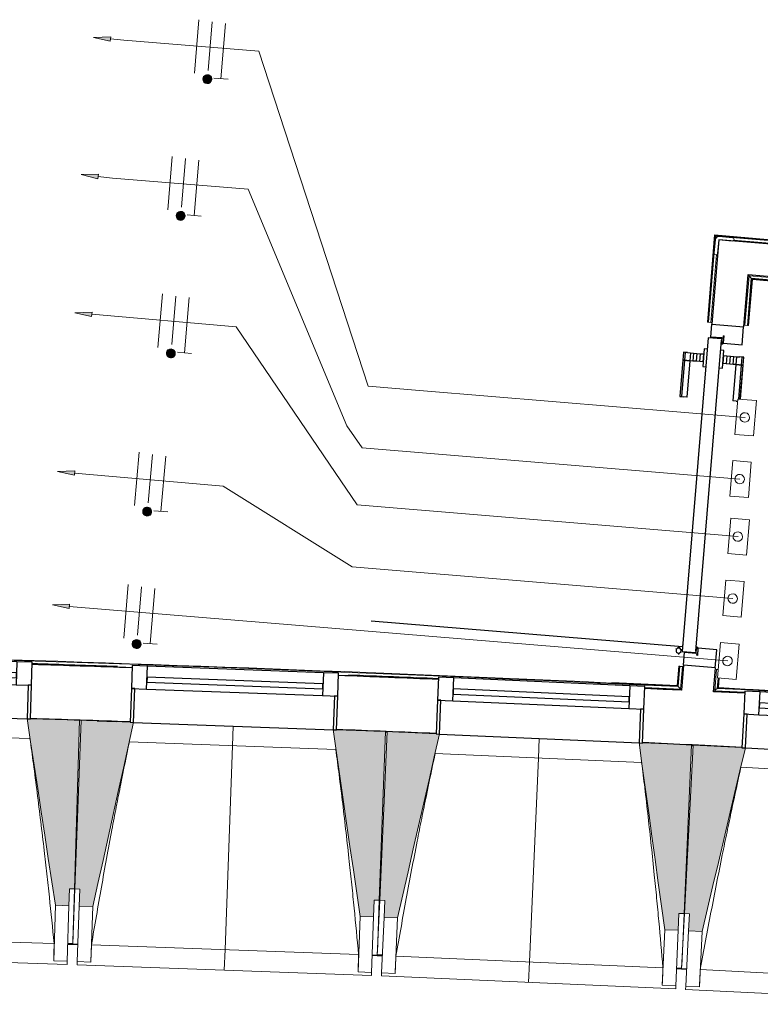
# Model space of a CAD drawing. Header units: millimetres. Extents: x -2845 to 74565, y -36590 to 13748.
# Tile 7 of 49: x 36123 to 38311, y -21436 to -18527. Entities that reach past the tile are written whole.
import ezdxf

# ---------------------------------------------------------------- set-up
doc = ezdxf.new("R2010")
doc.units = ezdxf.units.MM
for name, color, linetype, lineweight in [('A-DETL-GENF', 7, 'Continuous', 18), ('A-DOOR', 7, 'Continuous', 25), ('A-FLOR', 7, 'Continuous', 25), ('A-FLOR-HRAL', 7, 'Continuous', 18), ('A-GENM', 7, 'Continuous', 18), ('A-GLAZ', 7, 'Continuous', 25), ('A-WALL', 7, 'Continuous', 25), ('CABLES', 7, 'Continuous', 18), ('I-WALL', 7, 'Continuous', 25), ('INSTAL ELECTRIQUE', 7, 'Continuous', 18), ('Q-SPCQ', 7, 'Continuous', 18), ('S-BEAM', 7, 'Continuous', 18)]:
    doc.layers.add(name, color=color, linetype=linetype, lineweight=lineweight)

# ---------------------------------------------------------------- blocks, each defined once
blk = doc.blocks.new('20_MUR PREFA_01 - MODULE_01 B-3165811-2021_015_1111_DCE_1_50_N0 FINI_CFO_DIS')
at = {"layer": 'A-GENM'}
for p, q in [((0, 722.1), (0, 661.4)), ((0, 661.4), (0, 58.5)), ((0, 0.7), (0, 58.5))]:
    blk.add_line(p, q, dxfattribs=at)
blk = doc.blocks.new('B02_DC_STR_rvt-1-2021_015_1111_DCE_1_50_N0 FINI_CFO_DIS')
at = {"layer": 'S-BEAM', "lineweight": 5, "true_color": 0x787878}
for points in [[(-16900.9, -21145.1), (-16899.4, -21095.2), (-16884.4, -21095.6), (-16869.4, -20597), (-17014.2, -20592.7), (-17014.3, -20593.4), (-17024.2, -20593.4), (-16940.8, -21143.9), (-16910, -21144.9)], [(-16830.2, -21147.7), (-16710.1, -20603.6), (-16720.1, -20603.2), (-16720.1, -20602.6), (-16864.9, -20597.2), (-16883.3, -21095.7), (-16868.3, -21096.2), (-16870.1, -21146.2), (-16868.3, -21146.2)], [(-16000.7, -21178.3), (-15998.9, -21128.3), (-15983.9, -21128.9), (-15965.5, -20630.4), (-16110.3, -20625.1), (-16110.4, -20625.8), (-16120.2, -20625.8), (-16040.7, -21176.8), (-16013.9, -21177.8)], [(-15930.1, -21181.3), (-15806.3, -20638.1), (-15816.2, -20637.7), (-15816.2, -20637), (-15961, -20630.6), (-15982.8, -21128.9), (-15967.8, -21129.6), (-15970, -21179.6), (-15967.8, -21179.6)], [(-15100.9, -21217.7), (-15098.7, -21167.7), (-15083.7, -21168.4), (-15061.8, -20670.1), (-15206.6, -20663.7), (-15207.2, -20664.4), (-15216.5, -20664.4), (-15140.8, -21215.9), (-15117.8, -21217)], [(-15030.2, -21221.2), (-14902.7, -20678.9), (-14912.6, -20678.4), (-14912.6, -20677.7), (-15057.3, -20670.3), (-15082.6, -21168.5), (-15067.6, -21169.2), (-15070.2, -21219.2), (-15067.6, -21219.3)]]:
    blk.add_hatch(color=8, dxfattribs=at).paths.add_polyline_path(points)
at = {"layer": 'A-FLOR'}
for p, q in [((-16889.3, -21257.6), (-16904.2, -21257.2)), ((-16874.3, -21259.4), (-16904.2, -21258.4)), ((-16904.2, -21258.4), (-16874.3, -21259.4)), ((-15975, -21292.7), (-16004.9, -21291.5)), ((-16004.9, -21291.5), (-15975, -21292.7)), ((-15974.9, -21291.5), (-15989.9, -21290.9)), ((-15090.8, -21330.3), (-15105.8, -21329.7)), ((-15075.9, -21332.2), (-15105.8, -21330.8)), ((-15105.8, -21330.8), (-15075.9, -21332.2))]:
    blk.add_line(p, q, dxfattribs=at)
at = {"layer": 'S-BEAM'}
for p, q in [((-16869.4, -20597), (-17014.3, -20592.7)), ((-16884.4, -21095.6), (-16869.4, -20597)), ((-16864.9, -20597.2), (-16883.3, -21095.7)), ((-16720.1, -20602.6), (-16864.9, -20597.2)), ((-17015.8, -20651.2), (-17626.1, -20632.8)), ((-15965.5, -20630.4), (-16110.4, -20625.1)), ((-15983.9, -21128.9), (-15965.5, -20630.4)), ((-15961, -20630.6), (-15982.8, -21128.9)), ((-15816.2, -20637), (-15961, -20630.6)), ((-16112.3, -20683.5), (-16722.4, -20661)), ((-15061.8, -20670.1), (-15206.7, -20663.7)), ((-15083.7, -21168.4), (-15061.8, -20670.1)), ((-15057.3, -20670.3), (-15082.6, -21168.5)), ((-14912.6, -20677.7), (-15057.3, -20670.3)), ((-15209, -20722.2), (-15818.9, -20695.4)), ((-14306, -20767.1), (-14915.7, -20736.1)), ((-16900.9, -21145.1), (-16899.4, -21095.2)), ((-16899.4, -21095.2), (-16884.4, -21095.6)), ((-16889.3, -21257.6), (-16883.3, -21095.7)), ((-16884.4, -21095.6), (-16889, -21250.2)), ((-16883.3, -21095.7), (-16868.3, -21096.2)), ((-16868.3, -21096.2), (-16870.1, -21146.2)), ((-16940.8, -21143.9), (-16945.8, -21308.1)), ((-16940.8, -21143.9), (-16900.9, -21145.1)), ((-16900.9, -21145.1), (-16905.8, -21309.3)), ((-16876.2, -21310.3), (-16870.1, -21146.2)), ((-16870.1, -21146.2), (-16830.2, -21147.7)), ((-16836.2, -21311.7), (-16830.2, -21147.7)), ((-16000.7, -21178.3), (-15998.9, -21128.3)), ((-15998.9, -21128.3), (-15983.9, -21128.9)), ((-15989.9, -21290.9), (-15982.8, -21128.9)), ((-15983.9, -21128.9), (-15989.6, -21283.7)), ((-15982.8, -21128.9), (-15967.8, -21129.6)), ((-15967.8, -21129.6), (-15970, -21179.6)), ((-16040.7, -21176.8), (-16046.8, -21340.9)), ((-16040.7, -21176.8), (-16000.7, -21178.3)), ((-15100.9, -21217.7), (-15098.7, -21167.7)), ((-15098.7, -21167.7), (-15083.7, -21168.4)), ((-15090.8, -21330.4), (-15082.6, -21168.5)), ((-15083.7, -21168.4), (-15090.5, -21323.3)), ((-15082.6, -21168.5), (-15067.6, -21169.2)), ((-15067.6, -21169.2), (-15070.2, -21219.2)), ((-16000.7, -21178.3), (-16006.8, -21342.4)), ((-15977.2, -21343.6), (-15970, -21179.6)), ((-15970, -21179.6), (-15930.1, -21181.3)), ((-15937.3, -21345.4), (-15930.1, -21181.3)), ((-17733.6, -21232.8), (-16944.4, -21256.5)), ((-15140.8, -21215.9), (-15148, -21380)), ((-15140.8, -21215.9), (-15100.9, -21217.7)), ((-15100.9, -21217.7), (-15108.1, -21381.7)), ((-15078.5, -21383.2), (-15070.2, -21219.2)), ((-15070.2, -21219.2), (-15030.2, -21221.2)), ((-15038.6, -21385.2), (-15030.2, -21221.2)), ((-16904.3, -21259.3), (-16889.3, -21259.7)), ((-16889.3, -21259.8), (-16889.3, -21258.9)), ((-16889.3, -21259.8), (-16874.4, -21260.3)), ((-16834.1, -21260.2), (-16045.1, -21289.4)), ((-17775.7, -21292.2), (-16906, -21318.3)), ((-16005, -21292.4), (-15990, -21293)), ((-15990, -21293), (-15990, -21292.1)), ((-15990, -21293), (-15975, -21293.6)), ((-16945.8, -21308.1), (-16945.8, -21307.8)), ((-16905.8, -21309.3), (-16945.8, -21308.1)), ((-16905.8, -21309.3), (-16906, -21318.3)), ((-16876.5, -21319.3), (-16876.2, -21310.3)), ((-16876.5, -21319.3), (-16007.1, -21351.4)), ((-16836.2, -21311.7), (-16876.2, -21310.3)), ((-16836.2, -21311.5), (-16836.2, -21311.7)), ((-15934.8, -21293.8), (-15146, -21328.5)), ((-16046.8, -21340.9), (-16046.8, -21340.7)), ((-16006.8, -21342.4), (-16046.8, -21340.9)), ((-16006.8, -21342.4), (-16007.1, -21351.4)), ((-15977.6, -21352.6), (-15977.2, -21343.6)), ((-15937.3, -21345.4), (-15977.2, -21343.6)), ((-15937.2, -21345.1), (-15937.3, -21345.4)), ((-15105.9, -21331.8), (-15091, -21332.4)), ((-15091, -21332.5), (-15090.9, -21331.5)), ((-15091, -21332.5), (-15076, -21333.2)), ((-15035.7, -21333.7), (-14247.2, -21373.8)), ((-15977.6, -21352.6), (-15108.5, -21390.8)), ((-15148, -21380), (-15148.1, -21379.7)), ((-15108.1, -21381.7), (-15148, -21380)), ((-15108.1, -21381.7), (-15108.5, -21390.8)), ((-15079, -21392.2), (-15078.5, -21383.2)), ((-15079, -21392.2), (-14210.1, -21436.4)), ((-15038.6, -21385.2), (-15078.5, -21383.2)), ((-15038.5, -21384.9), (-15038.6, -21385.2))]:
    blk.add_line(p, q, dxfattribs=at)
at = {"layer": 'S-BEAM', "flags": 128}
for points in [[(-17024.3, -20592.4), (-17013.9, -20661.3), (-17003.5, -20730.3), (-16993, -20799.2), (-16982.6, -20868.2), (-16972.1, -20937.1), (-16961.7, -21006), (-16951.3, -21075), (-16940.8, -21143.9)], [(-16830.2, -21147.7), (-16815.1, -21079.6), (-16800.1, -21011.5), (-16785.1, -20943.4), (-16770.1, -20875.3), (-16755.1, -20807.2), (-16740, -20739.1), (-16725, -20671), (-16710, -20602.9)], [(-16120.4, -20624.7), (-16110.4, -20693.7), (-16100.5, -20762.7), (-16090.5, -20831.7), (-16080.5, -20900.8), (-16070.6, -20969.8), (-16060.6, -21038.8), (-16050.7, -21107.8), (-16040.7, -21176.8)], [(-15930.1, -21181.3), (-15914.6, -21113.3), (-15899.1, -21045.3), (-15883.6, -20977.3), (-15868.1, -20909.4), (-15852.6, -20841.4), (-15837.1, -20773.4), (-15821.6, -20705.4), (-15806.1, -20637.4)], [(-15216.7, -20663.3), (-15207.2, -20732.4), (-15197.7, -20801.5), (-15188.2, -20870.5), (-15178.8, -20939.6), (-15169.3, -21008.7), (-15159.8, -21077.8), (-15150.3, -21146.9), (-15140.8, -21215.9)], [(-15030.2, -21221.2), (-15014.3, -21153.3), (-14998.3, -21085.4), (-14982.3, -21017.6), (-14966.4, -20949.7), (-14950.4, -20881.8), (-14934.4, -20813.9), (-14918.5, -20746.1), (-14902.5, -20678.2)], [(-16945.8, -21307.8), (-16945.5, -21297.6), (-16945.2, -21287.3), (-16945, -21277), (-16944.7, -21266.8), (-16944.4, -21256.5)], [(-16834.1, -21260.2), (-16834.5, -21270.5), (-16834.9, -21280.7), (-16835.4, -21291), (-16835.8, -21301.2), (-16836.2, -21311.5)], [(-16046.8, -21340.7), (-16046.5, -21330.4), (-16046.1, -21320.1), (-16045.8, -21309.9), (-16045.4, -21299.6), (-16045.1, -21289.4)], [(-15934.8, -21293.8), (-15935.3, -21304.1), (-15935.8, -21314.3), (-15936.2, -21324.6), (-15936.7, -21334.8), (-15937.2, -21345.1)], [(-15148.1, -21379.7), (-15147.6, -21369.5), (-15147.2, -21359.2), (-15146.8, -21349), (-15146.4, -21338.7), (-15146, -21328.5)], [(-15035.7, -21333.7), (-15036.3, -21343.9), (-15036.8, -21354.2), (-15037.4, -21364.4), (-15038, -21374.7), (-15038.5, -21384.9)]]:
    blk.add_lwpolyline(points, dxfattribs=at)
at = {"layer": 'S-BEAM'}
for points, knots in [([(-16944.4, -21256.5), (-16949, -21210.8), (-16956, -21142.2), (-16966, -21050.8), (-16974.4, -20976.6), (-16983.9, -20896.6), (-16994.5, -20811), (-17005.2, -20729.1), (-17012.5, -20675.9), (-17016, -20651.1)], [0, 0, 0, 0, 0.2222222, 0.3333333, 0.4444444, 0.5833333, 0.7222222, 0.8611111, 0.9816328, 0.9816328, 0.9816328, 0.9816328]), ([(-16722.3, -20661), (-16730.9, -20702.3), (-16743.9, -20766.3), (-16760.9, -20853), (-16775, -20926.4), (-16789.7, -21005.5), (-16810, -21118.7), (-16824.6, -21203.5), (-16834.1, -21260.2)], [0.0183454, 0.0183454, 0.0183454, 0.0183454, 0.2222222, 0.3333333, 0.4444444, 0.5833333, 0.7222222, 1, 1, 1, 1]), ([(-16045.1, -21289.4), (-16049.3, -21243.6), (-16055.9, -21175), (-16065.2, -21083.6), (-16073.1, -21009.2), (-16082, -20929.2), (-16092.1, -20843.5), (-16102.2, -20761.6), (-16109.1, -20708.3), (-16112.4, -20683.5)], [0, 0, 0, 0, 0.2222222, 0.3333333, 0.4444444, 0.5833333, 0.7222222, 0.8611111, 0.9816328, 0.9816328, 0.9816328, 0.9816328]), ([(-15818.8, -20695.4), (-15827.7, -20736.7), (-15841.2, -20800.5), (-15858.8, -20887.1), (-15873.3, -20960.4), (-15888.6, -21039.5), (-15909.7, -21152.5), (-15924.9, -21237.2), (-15934.8, -21293.8)], [0.0183454, 0.0183454, 0.0183454, 0.0183454, 0.2222222, 0.3333333, 0.4444444, 0.5833333, 0.7222222, 1, 1, 1, 1]), ([(-15146, -21328.5), (-15149.9, -21282.7), (-15156, -21214), (-15164.7, -21122.5), (-15172.1, -21048.1), (-15180.4, -20968.1), (-15189.9, -20882.3), (-15199.4, -20800.3), (-15206, -20746.9), (-15209.1, -20722.2)], [0, 0, 0, 0, 0.2222222, 0.3333333, 0.4444444, 0.5833333, 0.7222222, 0.8611111, 0.9816328, 0.9816328, 0.9816328, 0.9816328]), ([(-14915.6, -20736.1), (-14924.8, -20777.3), (-14938.7, -20841.1), (-14956.9, -20927.5), (-14972, -21000.7), (-14987.8, -21079.6), (-15009.7, -21192.5), (-15025.5, -21277.2), (-15035.7, -21333.7)], [0.0183454, 0.0183454, 0.0183454, 0.0183454, 0.2222222, 0.3333333, 0.4444444, 0.5833333, 0.7222222, 1, 1, 1, 1])]:
    blk.add_open_spline(points, degree=3, knots=knots, dxfattribs=at)
at = {"layer": 'S-BEAM', "color": 5, "lineweight": 25, "true_color": 0x0000ff}
for p, rotation in [((-16415.2, -20613.8), 177.8844287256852), ((-15511.4, -20650.4), 177.4871597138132)]:
    blk.add_blockref('20_MUR PREFA_01 - MODULE_01 B-3165811-2021_015_1111_DCE_1_50_N0 FINI_CFO_DIS', p, dxfattribs=dict(at, rotation=rotation))
blk = doc.blocks.new('PRT_SIMPLE_HUI_58x68x48 - PRT_BOIS_1V_EI30_930x2040x40-552262-2021_015_1111_DCE_1_50_N0 FINI_CFO_DIS')
at = {"layer": 'A-DETL-GENF', "lineweight": 25}
h = blk.add_hatch(color=256, dxfattribs=at)
h.paths.add_polyline_path([(-483.8, -9.7), (-489.6, -8), (-508.5, -8), (-508.5, -11.5), (-502, -11.5), (-502.1, -10.3), (-505.2, -10.3), (-505.2, -9.3), (-487.9, -9.6), (-485.1, -10.6)])
h.paths.add_polyline_path([(-483.8, -9.7), (-485.1, -11.7), (-497.3, -13.2), (-500.5, -13.6), (-500.5, -14.5), (-495.9, -14.5), (-483.8, -12.8), (-483.8, -10.5)])
h = blk.add_hatch(color=256, dxfattribs=at)
h.paths.add_polyline_path([(413.8, -9.7), (413.8, -12.8), (426.2, -14.5), (430.5, -14.1), (430.4, -13.2), (425.9, -13.2), (415.1, -11.7), (414.4, -10.7)])
h.paths.add_polyline_path([(438.5, -8), (418.5, -8), (413.8, -9.7), (415.1, -10.6), (418.7, -9.3), (435.2, -9.3), (435.2, -10.3), (432, -10.5), (432, -11.5), (438.5, -11.5), (438.5, -9)])
at = {"layer": 'A-DETL-GENF'}
for p, q in [((-488.5, -8), (-508.5, -8)), ((-508.5, -8), (-508.5, -11.5)), ((-508.5, -11.5), (-502, -11.5)), ((-505.2, -10.3), (-505.2, -9.3)), ((-505.2, -9.3), (-488.7, -9.3)), ((-502, -10.3), (-505.2, -10.3)), ((-502, -11.5), (-502, -10.3)), ((-496.1, -13.2), (-500.5, -13.2)), ((-500.5, -13.2), (-500.5, -14.5)), ((-500.5, -14.5), (-496, -14.5)), ((-485.1, -11.7), (-496.1, -13.2)), ((-496, -14.5), (-483.8, -12.8)), ((-488.7, -9.3), (-485.1, -10.6)), ((-483.8, -9.7), (-488.5, -8)), ((-485.1, -10.6), (-485.1, -11.7)), ((-483.8, -12.8), (-483.8, -9.7)), ((418.5, -8), (413.8, -9.7)), ((413.8, -9.7), (413.8, -12.8)), ((413.8, -12.8), (426, -14.5)), ((415.1, -10.6), (418.7, -9.3)), ((415.1, -11.7), (415.1, -10.6)), ((426.1, -13.2), (415.1, -11.7)), ((438.5, -8), (418.5, -8)), ((418.7, -9.3), (435.2, -9.3)), ((426, -14.5), (430.5, -14.5)), ((430.5, -13.2), (426.1, -13.2)), ((430.5, -14.5), (430.5, -13.2)), ((435.2, -10.3), (432, -10.3)), ((432, -10.3), (432, -11.5)), ((432, -11.5), (438.5, -11.5)), ((435.2, -9.3), (435.2, -10.3)), ((438.5, -11.5), (438.5, -8))]:
    blk.add_line(p, q, dxfattribs=at)
at = {"layer": 'A-DOOR'}
for p, q in [((-427.1, 55), (-450.6, 55)), ((-450.6, 55), (-450.6, 54.5)), ((-450.6, 54.5), (-450.6, 50.4)), ((-427.1, 54.5), (-450.6, 54.5)), ((-450.6, 50.4), (-450.6, 43.3)), ((-427.1, 50.4), (-450.6, 50.4)), ((-450.6, 34), (-450.6, 43.3)), ((-450.6, 25.6), (-450.6, 34)), ((-427.1, 34), (-450.6, 34)), ((-326.2, 55), (-427.1, 55)), ((-427.1, 55), (-427.1, 54.5)), ((-427.1, 54.5), (-427.1, 55)), ((-427.1, 54.5), (-427.1, 50.4)), ((-326.2, 54.5), (-427.1, 54.5)), ((-427.1, 50.4), (-427.1, 54.5)), ((-427.1, 50.4), (-427.1, 43.3)), ((-326.2, 50.4), (-427.1, 50.4)), ((-427.1, 43.3), (-427.1, 50.4)), ((-427.1, 34), (-427.1, 43.3)), ((-427.1, 43.3), (-427.1, 34)), ((-427.1, 32.8), (-427.1, 34)), ((-319.6, 34), (-427.1, 34)), ((-427.1, 34), (-427.1, 25.6)), ((-427.1, 32.8), (-319.6, 32.8)), ((-319.6, 43.3), (-319.6, 47.5)), ((-319.6, 43.3), (-319.6, 34)), ((-319.6, 34), (-319.6, 32.8)), ((-450.6, 15.2), (-450.6, 25.6)), ((-427.1, 25.6), (-450.6, 25.6)), ((-450.6, 4.4), (-450.6, 15.2)), ((-427.1, 15.2), (-450.6, 15.2)), ((-450.6, -4), (-450.6, 4.4)), ((-450.6, 4.4), (-427.1, 4.4)), ((-427.1, 25.6), (-427.1, 15.2)), ((-427.1, 15.2), (-427.1, 4.4)), ((-427.1, 4.4), (-427.1, -4)), ((-499.5, -14.5), (-499.5, -54.5)), ((426, -14.5), (-496, -14.5)), ((-465.6, -5.5), (-465.6, -14.5)), ((-413.4, -5.5), (-465.6, -5.5)), ((-450.6, -4), (-450.6, -5)), ((-450.6, -5), (-427.1, -5)), ((-427.1, -5), (-427.1, -4)), ((-413.4, -14.5), (-413.4, -5.5)), ((430.5, -54.5), (430.5, -14.5)), ((-499.5, -54.5), (430.5, -54.5)), ((-465.6, -54.5), (-465.6, -63.5)), ((-413.4, -63.5), (-413.4, -54.5)), ((417, -54.5), (417, -977.5)), ((-465.6, -63.5), (-413.4, -63.5)), ((-427.1, -64), (-450.6, -64)), ((-450.6, -64), (-450.6, -65)), ((-450.6, -73.4), (-450.6, -65)), ((-450.6, -84.2), (-450.6, -73.4)), ((-427.1, -73.4), (-450.6, -73.4)), ((-450.6, -94.6), (-450.6, -84.2)), ((-450.6, -84.2), (-427.1, -84.2)), ((-427.1, -65), (-427.1, -64)), ((-427.1, -65), (-427.1, -73.4)), ((-427.1, -73.4), (-427.1, -84.2)), ((-427.1, -84.2), (-427.1, -94.6)), ((-450.6, -103), (-450.6, -94.6)), ((-450.6, -94.6), (-427.1, -94.6)), ((-450.6, -112.3), (-450.6, -103)), ((-450.6, -103), (-427.1, -103)), ((-450.6, -112.3), (-450.6, -119.4)), ((-427.1, -94.6), (-427.1, -103)), ((-427.1, -103), (-427.1, -101.8)), ((-319.6, -101.8), (-427.1, -101.8)), ((-427.1, -112.3), (-427.1, -103)), ((-427.1, -103), (-319.6, -103)), ((-427.1, -103), (-427.1, -112.3)), ((-427.1, -112.3), (-427.1, -119.4)), ((-427.1, -119.4), (-427.1, -112.3)), ((-319.6, -101.8), (-319.6, -103)), ((-319.6, -103), (-319.6, -112.3)), ((-319.6, -119.4), (-319.6, -112.3)), ((-450.6, -119.4), (-450.6, -123.5)), ((-450.6, -119.4), (-427.1, -119.4)), ((-450.6, -123.5), (-450.6, -124)), ((-450.6, -123.5), (-427.1, -123.5)), ((-450.6, -124), (-427.1, -124)), ((-427.1, -119.4), (-427.1, -123.5)), ((-427.1, -119.4), (-319.6, -119.4)), ((-427.1, -123.5), (-427.1, -119.4)), ((-427.1, -123.5), (-427.1, -124)), ((-427.1, -123.5), (-319.6, -123.5)), ((-427.1, -124), (-427.1, -123.5)), ((-427.1, -124), (-319.6, -124)), ((-319.6, -123.5), (-319.6, -119.4)), ((-319.6, -124), (-319.6, -123.5))]:
    blk.add_line(p, q, dxfattribs=at)
for radius, start, end in [(7.5, 360, 180), (9.12, 111.9887, 120), (7.5, 91.0022, 120), (7.5, 60, 90), (9.12, 60, 68.0113), (9.12, 155.8208, 180), (9.12, 180, 204.1792), (7.5, 180, 360), (7.5, 180, 240), (7.5, 135, 165), (9.12, 240, 248.0113), (7.5, 270, 0), (7.5, 0, 30), (9.12, 0, 24.1792)]:
    blk.add_arc((429, -65.5), radius, start, end, dxfattribs=at)
at = {"layer": 'Q-SPCQ'}
for p, q in [((430.5, -54.5), (403.5, -54.5)), ((430.5, -40.5), (430.5, -54.5))]:
    blk.add_line(p, q, dxfattribs=at)
blk = doc.blocks.new('XXX_VIDE FENETRE - 590-389517-2021_015_1111_DCE_1_50_N0 FINI_CFO_DIS')
at = {"layer": 'A-GLAZ'}
for p, q in [((-305.1, 0), (-305.1, -100)), ((-295.1, 0), (-305.1, 0)), ((295.1, 0), (-295.1, 0)), ((-295.1, -100), (-295.1, 0)), ((305.1, 0), (295.1, 0)), ((295.1, 0), (295.1, -100)), ((305.1, -100), (305.1, 0)), ((-305.1, -100), (-295.1, -100)), ((-260.1, -100), (-305.1, -100)), ((-305.1, -100), (-305.1, -167.5)), ((-260.1, -167.5), (-260.1, -100)), ((260.1, -100), (-260.1, -100)), ((260.1, -100), (260.1, -167.5)), ((305.1, -100), (260.1, -100)), ((295.1, -100), (305.1, -100)), ((305.1, -167.5), (305.1, -100)), ((-305.1, -167.5), (-260.1, -167.5)), ((-260.1, -167.5), (260.1, -167.5)), ((260.1, -167.5), (305.1, -167.5))]:
    blk.add_line(p, q, dxfattribs=at)
at = {"layer": 'A-GLAZ', "color": 173, "true_color": 0x5c63b1}
for p, q in [((260.1, -120), (-260.1, -120)), ((-260.1, -120), (-260.1, -135)), ((-260.1, -135), (260.1, -135)), ((260.1, -135), (260.1, -120))]:
    blk.add_line(p, q, dxfattribs=at)
blk = doc.blocks.new('Garde-corps - Garde-corps-505471-2021_015_1111_DCE_1_50_N0 FINI_CFO_DIS')
at = {"layer": 'A-FLOR-HRAL'}
for p, q in [((-14993.5, -19163.5), (-15014.9, -19421.1)), ((-14992, -19165.3), (-15013.3, -19421.3)), ((-14990.4, -19167.2), (-15011.5, -19421.4)), ((-14803.3, -19179.3), (-14993.5, -19163.5)), ((-14801.8, -19181.1), (-14992, -19165.3)), ((-14800.2, -19182.9), (-14990.4, -19167.2)), ((-14990.4, -19167.2), (-14987.7, -19170.5)), ((-14793.7, -19190.6), (-14938.1, -19178.6)), ((-14987.7, -19220.7), (-15004.4, -19422)), ((-15014.9, -19421.1), (-15013.3, -19421.3)), ((-15011.5, -19421.4), (-15013.3, -19421.3)), ((-15004.4, -19422), (-15011.5, -19421.4)), ((-15004.4, -19422), (-15001.4, -19422.3)), ((-16861.8, -20437.2), (-16867.8, -20437)), ((-15099.2, -20437.6), (-15103.9, -20494.4)), ((-15097.6, -20437.8), (-15102.4, -20496.1)), ((-15095.8, -20437.9), (-15100.8, -20497.9)), ((-15097.6, -20437.8), (-15099.2, -20437.6)), ((-15097.6, -20437.8), (-15095.8, -20437.9)), ((-15095.8, -20437.9), (-15088.7, -20438.5)), ((-15088.7, -20438.5), (-15094.3, -20505.3)), ((-15085.8, -20438.8), (-15088.7, -20438.5)), ((-15976.7, -20469.8), (-15983.2, -20469.6)), ((-15103.9, -20494.4), (-15339.8, -20488)), ((-15103.9, -20494.4), (-15297.2, -20485.4)), ((-15094.3, -20505.3), (-15199.5, -20502.5)), ((-15094.3, -20505.3), (-15199.4, -20500.4))]:
    blk.add_line(p, q, dxfattribs=at)
at = {"layer": 'A-FLOR-HRAL', "flags": 128}
blk.add_lwpolyline([(-15100.8, -20497.9), (-15097.6, -20501.6), (-15094.3, -20505.3)], dxfattribs=at)
at = {"layer": 'A-FLOR-HRAL'}
for radius, start, end in [(130446.8, 87.310169, 90.815427), (130448.6, 87.310907, 88.301428), (130439.7, 88.038301, 88.149006), (130439.7, 87.62141, 87.738276)]:
    blk.add_arc((-21222.6, -150801), radius, start, end, dxfattribs=at)
for points, knots in [([(-14993.5, -19163.5), (-14993.5, -19163.5), (-14993.5, -19163.5), (-14993.4, -19163.7), (-14993.3, -19163.8), (-14993.1, -19164), (-14993, -19164.2), (-14992.9, -19164.3), (-14992.7, -19164.4), (-14992.6, -19164.6), (-14992.5, -19164.7), (-14992.4, -19164.8), (-14992.3, -19165), (-14992.2, -19165.1), (-14992.1, -19165.2), (-14992, -19165.3)], [0.1, 0.1, 0.1, 0.1, 0.2, 0.3, 0.4, 0.475, 0.55, 0.6, 0.65, 0.7, 0.75, 0.8, 0.85, 0.9, 1, 1, 1, 1]), ([(-15103.9, -20494.4), (-15103.9, -20494.4), (-15103.9, -20494.4), (-15103.8, -20494.5), (-15103.7, -20494.6), (-15103.6, -20494.7), (-15103.5, -20494.8), (-15103.3, -20495), (-15103.2, -20495.2), (-15103, -20495.4), (-15102.8, -20495.6), (-15102.6, -20495.8), (-15102.5, -20496), (-15102.4, -20496.1)], [0.075, 0.075, 0.075, 0.075, 0.15, 0.2125, 0.275, 0.35, 0.425, 0.5, 0.6, 0.7, 0.775, 0.85, 1, 1, 1, 1]), ([(-15094.3, -20505.3), (-15094.3, -20505.3), (-15094.3, -20505.4), (-15094.2, -20505.4), (-15094.2, -20505.5), (-15094.1, -20505.6), (-15094, -20505.7), (-15093.9, -20505.8), (-15093.8, -20505.9), (-15093.7, -20506), (-15093.6, -20506.1), (-15093.5, -20506.2), (-15093.4, -20506.3), (-15093.3, -20506.4), (-15093.2, -20506.6), (-15093.1, -20506.7), (-15093, -20506.8), (-15092.8, -20507), (-15092.5, -20507.4), (-15092.1, -20507.9), (-15091.7, -20508.3), (-15091.5, -20508.5)], [0, 0, 0, 0, 0.071429, 0.107143, 0.142857, 0.214286, 0.25, 0.285714, 0.321429, 0.357143, 0.392857, 0.428571, 0.464286, 0.5, 0.535714, 0.571429, 0.607143, 0.642857, 0.714286, 0.857143, 1, 1, 1, 1])]:
    blk.add_open_spline(points, degree=3, knots=knots, dxfattribs=at)
blk = doc.blocks.new('Garde-corps - Garde-corps-507164-2021_015_1111_DCE_1_50_N0 FINI_CFO_DIS')
at = {"layer": 'A-FLOR-HRAL'}
for p, q in [((-14903.8, -19430.4), (-14891.6, -19283.8)), ((-14891.6, -19283.8), (-11505.3, -19564.7)), ((-14885.1, -19291.5), (-14891.6, -19283.8)), ((-14896.7, -19430.9), (-14885.1, -19291.5)), ((-14894.9, -19431.1), (-14883.5, -19293.4)), ((-14893.3, -19431.2), (-14882, -19295.2)), ((-14885.1, -19291.5), (-11550.3, -19568.1)), ((-14883.5, -19293.4), (-11550.4, -19569.9)), ((-14882, -19295.2), (-11550.5, -19571.5)), ((-14906.8, -19430.1), (-14903.8, -19430.4)), ((-14896.7, -19430.9), (-14903.8, -19430.4)), ((-14894.9, -19431.1), (-14896.7, -19430.9)), ((-14894.9, -19431.1), (-14893.3, -19431.2)), ((-11505.3, -19564.7), (-11505.8, -19570.2)), ((-11505.3, -19564.7), (-11505.1, -19561.7))]:
    blk.add_line(p, q, dxfattribs=at)
for points, knots in [([(-14891.6, -19283.8), (-14891.6, -19283.8), (-14891.7, -19283.8), (-14891.8, -19283.6), (-14892, -19283.4), (-14892.2, -19283.2), (-14892.3, -19283), (-14892.5, -19282.9), (-14892.7, -19282.6), (-14892.9, -19282.3), (-14893.2, -19282), (-14893.4, -19281.8), (-14893.8, -19281.3), (-14894.1, -19280.9), (-14894.4, -19280.6)], [0, 0, 0, 0, 0.166667, 0.25, 0.333333, 0.416667, 0.458333, 0.5, 0.583333, 0.666667, 0.708333, 0.75, 0.833333, 1, 1, 1, 1]), ([(-14882, -19295.2), (-14882, -19295.2), (-14882.1, -19295.2), (-14882.2, -19295), (-14882.3, -19294.9), (-14882.4, -19294.7), (-14882.6, -19294.5), (-14882.7, -19294.4), (-14882.8, -19294.2), (-14882.9, -19294.1), (-14883, -19294), (-14883.2, -19293.9), (-14883.3, -19293.7), (-14883.4, -19293.6), (-14883.5, -19293.5), (-14883.5, -19293.4)], [0.1, 0.1, 0.1, 0.1, 0.2, 0.3, 0.4, 0.475, 0.55, 0.6, 0.65, 0.7, 0.75, 0.8, 0.85, 0.9, 1, 1, 1, 1])]:
    blk.add_open_spline(points, degree=3, knots=knots, dxfattribs=at)
blk = doc.blocks.new('Garde-corps - Garde-corps-508221-2021_015_1111_DCE_1_50_N0 FINI_CFO_DIS')
at = {"layer": 'A-FLOR-HRAL'}
for p, q in [((-14993.3, -20510.1), (-14988.1, -20446.9)), ((-14988.1, -20446.9), (-14991.1, -20446.6)), ((-14988.1, -20446.9), (-14982.6, -20447.3)), ((-14985.6, -20503.4), (-14983.1, -20472.4)), ((-14983.7, -20501.7), (-14981.3, -20472.6)), ((-14982, -20500.1), (-14979.7, -20472.7)), ((-14698.2, -20518.6), (-14982, -20500.1)), ((-14904.4, -20515.9), (-14993.3, -20510.1)), ((-14904.3, -20514.4), (-14993.3, -20510.1))]:
    blk.add_line(p, q, dxfattribs=at)
at = {"layer": 'A-FLOR-HRAL', "flags": 128}
for points in [[(-14985.6, -20503.4), (-14989.5, -20506.7), (-14993.3, -20510.1)], [(-14982, -20500.2), (-14982.1, -20500.2), (-14982.2, -20500.4), (-14982.4, -20500.5), (-14982.6, -20500.7), (-14982.9, -20500.9), (-14983.1, -20501.1), (-14983.3, -20501.3), (-14983.5, -20501.5), (-14983.7, -20501.7)], [(-14993.3, -20510.1), (-14993.5, -20510.2), (-14993.8, -20510.5), (-14994.2, -20510.9), (-14994.8, -20511.4), (-14995.4, -20511.9), (-14996, -20512.4), (-14996.6, -20513)]]:
    blk.add_lwpolyline(points, dxfattribs=at)
at = {"layer": 'A-FLOR-HRAL'}
for radius, start, end in [(130446.8, 85.301593, 87.259515), (130448.6, 85.791063, 87.258723)]:
    blk.add_arc((-21222.6, -150801), radius, start, end, dxfattribs=at)
blk = doc.blocks.new('1010_PROTECTION  D_ANGLE - 1010_PROTECTION  D_ANGLE-534363-2021_015_1111_DCE_1_50_N0 FINI_CFO_DIS')
at = {"layer": 'Q-SPCQ'}
for p, q in [((-10, 40), (-10, 0)), ((0, 0), (0, 40)), ((40, 0), (0, 0)), ((0, -10), (40, -10))]:
    blk.add_line(p, q, dxfattribs=at)
for centre, radius, start, end in [((-5, 40), 5, 360, 180), ((0, 0), 10, 180, 270), ((40, -5), 5, 270, 90)]:
    blk.add_arc(centre, radius, start, end, dxfattribs=at)
blk = doc.blocks.new('B02_ARC_rvt-1-2021_015_1111_DCE_1_50_N0 FINI_CFO_DIS')
at = {"layer": 'A-FLOR'}
for p, q in [((-15005, -19465.1), (-15001.8, -19426.9)), ((-14912.2, -19487.9), (-14907.8, -19434.7)), ((-14972.1, -19467.8), (-15005, -19465.1)), ((-14973.3, -19482.8), (-14972.1, -19482.9)), ((-14972.2, -19469.3), (-14972.1, -19467.8)), ((-14970.8, -19483), (-14968.8, -19483.2)), ((-14967.4, -19483.3), (-14912.2, -19487.9)), ((-15046.8, -20383.8), (-15048.1, -20383.7)), ((-15043.5, -20384.1), (-15045.5, -20383.9)), ((-14987, -20388.8), (-15042.1, -20384.2)), ((-14991.4, -20441.9), (-14987, -20388.8)), ((-15085.4, -20434.1), (-15082.2, -20395.9)), ((-15082.2, -20395.9), (-15049.3, -20398.6)), ((-15049.3, -20398.6), (-15049.2, -20397.1)), ((-16816.9, -20598.5), (-16761.3, -20600.5)), ((-15965.5, -20631.3), (-15961, -20631.5)), ((-15061.9, -20671.8), (-15057.4, -20672))]:
    blk.add_line(p, q, dxfattribs=at)
at = {"layer": 'A-WALL'}
for p, q in [((-14981.2, -19178.1), (-14989, -19272.8)), ((-14790.9, -19193.9), (-14981.2, -19178.1)), ((-14989, -19272.8), (-15001.8, -19426.9)), ((-14907.2, -19434.7), (-14894.4, -19280.6)), ((-14894.4, -19280.6), (-11500.5, -19562.1)), ((-15001.8, -19426.9), (-14907.2, -19434.7)), ((-15085.4, -20434.1), (-15091.5, -20508.5)), ((-14990.7, -20442), (-15085.4, -20434.1)), ((-14996.6, -20513), (-14990.7, -20442))]:
    blk.add_line(p, q, dxfattribs=at)
at = {"layer": 'I-WALL', "flags": 128}
for points in [[(-15091.5, -20508.5), (-15145.5, -20505.9), (-15199.5, -20503.4)], [(-14904.4, -20517.4), (-14950.5, -20515.2), (-14996.6, -20513)]]:
    blk.add_lwpolyline(points, dxfattribs=at)
at = {"layer": 'I-WALL'}
for radius, start, end in [(130436.7, 88.019227, 88.149003), (130436.7, 87.621413, 87.751189), (130276.7, 88.019392, 88.14884), (130276.7, 87.621578, 87.751026), (130276.7, 87.223762, 87.353211)]:
    blk.add_arc((-21222.6, -150801), radius, start, end, dxfattribs=at)
at = {"layer": 'A-DOOR', "lineweight": 18, "rotation": 265.2586130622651}
blk.add_blockref('PRT_SIMPLE_HUI_58x68x48 - PRT_BOIS_1V_EI30_930x2040x40-552262-2021_015_1111_DCE_1_50_N0 FINI_CFO_DIS', (-14999.2, -19969.3), dxfattribs=at)
at = {"layer": 'A-FLOR-HRAL', "lineweight": 18}
for name in ['Garde-corps - Garde-corps-505471-2021_015_1111_DCE_1_50_N0 FINI_CFO_DIS', 'Garde-corps - Garde-corps-507164-2021_015_1111_DCE_1_50_N0 FINI_CFO_DIS', 'Garde-corps - Garde-corps-508221-2021_015_1111_DCE_1_50_N0 FINI_CFO_DIS']:
    blk.add_blockref(name, (0, 0), dxfattribs=at)
at = {"layer": 'A-GLAZ', "lineweight": 18}
for p, rotation in [((-17319.2, -20584.2), 178.2816977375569), ((-16415.2, -20614.5), 177.8844287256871), ((-15511.4, -20651), 177.4871597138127), ((-14607.9, -20693.8), 177.0898907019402)]:
    blk.add_blockref('XXX_VIDE FENETRE - 590-389517-2021_015_1111_DCE_1_50_N0 FINI_CFO_DIS', p, dxfattribs=dict(at, rotation=rotation))
at = {"layer": 'Q-SPCQ', "lineweight": 18, "rotation": 265.2586130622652}
blk.add_blockref('1010_PROTECTION  D_ANGLE - 1010_PROTECTION  D_ANGLE-534363-2021_015_1111_DCE_1_50_N0 FINI_CFO_DIS', (-14981.2, -19178.1), dxfattribs=at)
blk = doc.blocks.new('602_BOITE DE DERIVATION - 105X105X50 GENERIQUE-7162854-2021_015_1111_DCE_1_50_N0 FINI_CFO_DIS')
at = {"layer": 'INSTAL ELECTRIQUE'}
for p, q in [((-14984.7, -20472.3), (-14976, -20367.6)), ((-14976, -20367.6), (-14921.2, -20372.2)), ((-14921.2, -20372.2), (-14929.9, -20476.8)), ((-14929.9, -20476.8), (-14984.7, -20472.3))]:
    blk.add_line(p, q, dxfattribs=at)
for start, end in [(85.2586, 265.2586), (265.2586, 85.2586)]:
    blk.add_arc((-14955.4, -20422), 14, start, end, dxfattribs=at)
blk = doc.blocks.new('602_BOITE DE DERIVATION - 105X105X50 GENERIQUE-7162857-2021_015_1111_DCE_1_50_N0 FINI_CFO_DIS')
at = {"layer": 'INSTAL ELECTRIQUE'}
for p, q in [((-14969.4, -20287.8), (-14960.7, -20183.1)), ((-14960.7, -20183.1), (-14905.9, -20187.7)), ((-14905.9, -20187.7), (-14914.6, -20292.3)), ((-14914.6, -20292.3), (-14969.4, -20287.8))]:
    blk.add_line(p, q, dxfattribs=at)
for start, end in [(85.2586, 265.2586), (265.2586, 85.2586)]:
    blk.add_arc((-14940.1, -20237.5), 14, start, end, dxfattribs=at)
blk = doc.blocks.new('602_BOITE DE DERIVATION - 105X105X50 GENERIQUE-7162962-2021_015_1111_DCE_1_50_N0 FINI_CFO_DIS')
at = {"layer": 'INSTAL ELECTRIQUE'}
for p, q in [((-14954.2, -20104.8), (-14945.5, -20000.1)), ((-14945.5, -20000.1), (-14890.7, -20004.7)), ((-14890.7, -20004.7), (-14899.4, -20109.3)), ((-14899.4, -20109.3), (-14954.2, -20104.8))]:
    blk.add_line(p, q, dxfattribs=at)
for start, end in [(85.2586, 265.2586), (265.2586, 85.2586)]:
    blk.add_arc((-14924.9, -20054.5), 14, start, end, dxfattribs=at)
blk = doc.blocks.new('602_BOITE DE DERIVATION - 105X105X50 GENERIQUE-7163031-2021_015_1111_DCE_1_50_N0 FINI_CFO_DIS')
at = {"layer": 'INSTAL ELECTRIQUE'}
for p, q in [((-14948.6, -19934.8), (-14940, -19830.2)), ((-14940, -19830.2), (-14885.1, -19834.7)), ((-14885.1, -19834.7), (-14893.8, -19939.4)), ((-14893.8, -19939.4), (-14948.6, -19934.8))]:
    blk.add_line(p, q, dxfattribs=at)
for start, end in [(85.2586, 265.2586), (265.2586, 85.2586)]:
    blk.add_arc((-14919.4, -19884.6), 14, start, end, dxfattribs=at)
blk = doc.blocks.new('602_BOITE DE DERIVATION - 105X105X50 GENERIQUE-7163034-2021_015_1111_DCE_1_50_N0 FINI_CFO_DIS')
at = {"layer": 'INSTAL ELECTRIQUE'}
for p, q in [((-14933.5, -19752.8), (-14924.8, -19648.1)), ((-14924.8, -19648.1), (-14870, -19652.7)), ((-14870, -19652.7), (-14878.7, -19757.3)), ((-14878.7, -19757.3), (-14933.5, -19752.8))]:
    blk.add_line(p, q, dxfattribs=at)
for start, end in [(85.2586, 265.2586), (265.2586, 85.2586)]:
    blk.add_arc((-14904.3, -19702.5), 14, start, end, dxfattribs=at)
blk = doc.blocks.new('Fil - COCHE DE FIL_PE_SYMBOLE-4085576-2021_015_1111_DCE_1_50_N0 FINI_CFO_DIS')
at = {"layer": 'CABLES', "lineweight": 9}
for p, q in [((-0.42, 1.8), (0.42, 1.8)), ((0, 1.8), (0, -1.48))]:
    blk.add_line(p, q, dxfattribs=at)
blk = doc.blocks.new('Fil - Coche de fil circulaire-323115-2021_015_1111_DCE_1_50_N0 FINI_CFO_DIS')
at = {"layer": 'CABLES', "lineweight": 9}
blk.add_hatch(color=256, dxfattribs=at).paths.add_polyline_path([(0.006, 2.156), (-0.062, 2.147), (-0.126, 2.12), (-0.181, 2.078), (-0.223, 2.023), (-0.249, 1.96), (-0.258, 1.891), (-0.249, 1.823), (-0.223, 1.759), (-0.181, 1.704), (-0.126, 1.662), (-0.062, 1.636), (0.006, 1.627), (0.075, 1.636), (0.139, 1.662), (0.193, 1.704), (0.235, 1.759), (0.262, 1.823), (0.271, 1.891), (0.262, 1.96), (0.235, 2.023), (0.193, 2.078), (0.139, 2.12), (0.075, 2.147)])
blk.add_line((0, 1.371), (0, -1.507), dxfattribs=at)
for start, end in [(360, 180), (180, 360)]:
    blk.add_arc((0.006, 1.891), 0.265, start, end, dxfattribs=at)
blk = doc.blocks.new('Fil - Coche de fil long-323512-2021_015_1111_DCE_1_50_N0 FINI_CFO_DIS')
at = {"layer": 'CABLES', "lineweight": 9}
blk.add_line((0, 1.605), (0, -1.57), dxfattribs=at)
blk = doc.blocks.new('B02_ELE_rvt-1-2021_015_1111_DCE_1_50_N0 FINI_CFO_DIS')
at = {"layer": 'CABLES'}
for points in [[(-16778.5, -18590.9), (-16777.3, -18577.7), (-16828.2, -18579.8)], [(-16815.3, -18997.3), (-16813.9, -18984.1), (-16864.7, -18985.1)], [(-16833.8, -19404.5), (-16832.6, -19391.3), (-16883.4, -19393.5)], [(-16884.8, -19873.5), (-16883.6, -19860.2), (-16934.4, -19862.4)], [(-16900, -20267.4), (-16898.9, -20254.2), (-16949.7, -20256.6)]]:
    blk.add_hatch(color=256, dxfattribs=at).paths.add_polyline_path(points)
for p, q in [((-16777.3, -18577.7), (-16828.2, -18579.8)), ((-16777.3, -18577.7), (-16828.2, -18579.8)), ((-16828.2, -18579.8), (-16778.5, -18590.9)), ((-16828.2, -18579.8), (-16778.5, -18590.9)), ((-16778.5, -18590.9), (-16777.3, -18577.7)), ((-16778.5, -18590.9), (-16777.3, -18577.7)), ((-16813.9, -18984.1), (-16864.7, -18985.1)), ((-16813.9, -18984.1), (-16864.7, -18985.1)), ((-16864.7, -18985.1), (-16815.3, -18997.3)), ((-16864.7, -18985.1), (-16815.3, -18997.3)), ((-16815.3, -18997.3), (-16813.9, -18984.1)), ((-16815.3, -18997.3), (-16813.9, -18984.1)), ((-16832.6, -19391.3), (-16883.4, -19393.5)), ((-16832.6, -19391.3), (-16883.4, -19393.5)), ((-16883.4, -19393.5), (-16833.8, -19404.5)), ((-16883.4, -19393.5), (-16833.8, -19404.5)), ((-16833.8, -19404.5), (-16832.6, -19391.3)), ((-16833.8, -19404.5), (-16832.6, -19391.3)), ((-16883.6, -19860.2), (-16934.4, -19862.4)), ((-16883.6, -19860.2), (-16934.4, -19862.4)), ((-16934.4, -19862.4), (-16884.8, -19873.5)), ((-16934.4, -19862.4), (-16884.8, -19873.5)), ((-16884.8, -19873.5), (-16883.6, -19860.2)), ((-16884.8, -19873.5), (-16883.6, -19860.2)), ((-16898.9, -20254.2), (-16949.7, -20256.6)), ((-16898.9, -20254.2), (-16949.7, -20256.6)), ((-16949.7, -20256.6), (-16900, -20267.4)), ((-16949.7, -20256.6), (-16900, -20267.4)), ((-16900, -20267.4), (-16898.9, -20254.2)), ((-16900, -20267.4), (-16898.9, -20254.2)), ((-16899.8, -20260.8), (-14954.8, -20422.1))]:
    blk.add_line(p, q, dxfattribs=at)
at = {"layer": 'CABLES', "flags": 128}
for points in [[(-16778.3, -18584.2), (-16738.4, -18587.8), (-16339.8, -18620.9), (-16017.3, -19610.2), (-15853, -19623.8), (-14903.6, -19702.6)], [(-16815, -18990.6), (-16771.9, -18995.4), (-16371.5, -19028.6), (-16080.2, -19727.7), (-16034.1, -19792.1), (-14918.7, -19884.6)], [(-16833.6, -19397.9), (-16406.5, -19434.9), (-16114.5, -19865.6), (-16049.6, -19961.2), (-14924.3, -20054.6)], [(-16884.6, -19866.8), (-16445.2, -19906), (-16064.2, -20144.3), (-14939.5, -20237.6)]]:
    blk.add_lwpolyline(points, dxfattribs=at)
at = {"layer": 'CABLES', "lineweight": 18}
for name, p, xscale, yscale, zscale, rotation in [('Fil - Coche de fil long-323512-2021_015_1111_DCE_1_50_N0 FINI_CFO_DIS', (-16523.4, -18605.6), 49.99999999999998, 49.99999999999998, 49.99999999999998, 175.2586130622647), ('Fil - Coche de fil circulaire-323115-2021_015_1111_DCE_1_50_N0 FINI_CFO_DIS', (-16483.8, -18608.9), 49.99999999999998, 49.99999999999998, 49.99999999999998, 175.2586130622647), ('Fil - COCHE DE FIL_PE_SYMBOLE-4085576-2021_015_1111_DCE_1_50_N0 FINI_CFO_DIS', (-16444.3, -18612.2), 49.99999999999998, 49.99999999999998, 49.99999999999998, 175.2586130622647), ('Fil - Coche de fil long-323512-2021_015_1111_DCE_1_50_N0 FINI_CFO_DIS', (-16602.4, -19009.5), 49.99999999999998, 49.99999999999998, 49.99999999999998, 175.2586130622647), ('Fil - Coche de fil circulaire-323115-2021_015_1111_DCE_1_50_N0 FINI_CFO_DIS', (-16562.8, -19012.8), 49.99999999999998, 49.99999999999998, 49.99999999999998, 175.2586130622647), ('Fil - COCHE DE FIL_PE_SYMBOLE-4085576-2021_015_1111_DCE_1_50_N0 FINI_CFO_DIS', (-16523.3, -19016), 49.99999999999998, 49.99999999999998, 49.99999999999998, 175.2586130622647), ('Fil - Coche de fil long-323512-2021_015_1111_DCE_1_50_N0 FINI_CFO_DIS', (-16630.8, -19415.5), 49.99999999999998, 49.99999999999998, 49.99999999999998, 175.0403678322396), ('Fil - Coche de fil circulaire-323115-2021_015_1111_DCE_1_50_N0 FINI_CFO_DIS', (-16591.3, -19418.9), 49.99999999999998, 49.99999999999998, 49.99999999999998, 175.0403678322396), ('Fil - COCHE DE FIL_PE_SYMBOLE-4085576-2021_015_1111_DCE_1_50_N0 FINI_CFO_DIS', (-16551.8, -19422.3), 49.99999999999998, 49.99999999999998, 49.99999999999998, 175.0403678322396), ('Fil - Coche de fil long-323512-2021_015_1111_DCE_1_50_N0 FINI_CFO_DIS', (-16700.4, -19883.2), 49.99999999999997, 49.99999999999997, 49.99999999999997, 174.9076884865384), ('Fil - Coche de fil circulaire-323115-2021_015_1111_DCE_1_50_N0 FINI_CFO_DIS', (-16660.9, -19886.7), 49.99999999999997, 49.99999999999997, 49.99999999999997, 174.9076884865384), ('Fil - COCHE DE FIL_PE_SYMBOLE-4085576-2021_015_1111_DCE_1_50_N0 FINI_CFO_DIS', (-16621.3, -19890.3), 49.99999999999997, 49.99999999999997, 49.99999999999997, 174.9076884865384), ('Fil - Coche de fil long-323512-2021_015_1111_DCE_1_50_N0 FINI_CFO_DIS', (-16732.3, -20274.6), 49.99999999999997, 49.99999999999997, 49.99999999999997, 175.2586130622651), ('Fil - Coche de fil circulaire-323115-2021_015_1111_DCE_1_50_N0 FINI_CFO_DIS', (-16692.7, -20277.9), 49.99999999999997, 49.99999999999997, 49.99999999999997, 175.2586130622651), ('Fil - COCHE DE FIL_PE_SYMBOLE-4085576-2021_015_1111_DCE_1_50_N0 FINI_CFO_DIS', (-16653.2, -20281.2), 49.99999999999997, 49.99999999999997, 49.99999999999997, 175.2586130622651)]:
    blk.add_blockref(name, p, dxfattribs=dict(at, xscale=xscale, yscale=yscale, zscale=zscale, rotation=rotation))
at = {"layer": 'INSTAL ELECTRIQUE', "lineweight": 18}
for name in ['602_BOITE DE DERIVATION - 105X105X50 GENERIQUE-7163034-2021_015_1111_DCE_1_50_N0 FINI_CFO_DIS', '602_BOITE DE DERIVATION - 105X105X50 GENERIQUE-7163031-2021_015_1111_DCE_1_50_N0 FINI_CFO_DIS', '602_BOITE DE DERIVATION - 105X105X50 GENERIQUE-7162962-2021_015_1111_DCE_1_50_N0 FINI_CFO_DIS', '602_BOITE DE DERIVATION - 105X105X50 GENERIQUE-7162857-2021_015_1111_DCE_1_50_N0 FINI_CFO_DIS', '602_BOITE DE DERIVATION - 105X105X50 GENERIQUE-7162854-2021_015_1111_DCE_1_50_N0 FINI_CFO_DIS']:
    blk.add_blockref(name, (0, 0), dxfattribs=at)

msp = doc.modelspace()

# ---------------------------------------------------------------- block references
at = {"lineweight": 5}
for name in ['B02_DC_STR_rvt-1-2021_015_1111_DCE_1_50_N0 FINI_CFO_DIS', 'B02_ARC_rvt-1-2021_015_1111_DCE_1_50_N0 FINI_CFO_DIS']:
    msp.add_blockref(name, (53169.3, 0), dxfattribs=at)

# ---------------------------------------------------------------- next in the draw order: block references
msp.add_blockref('B02_ELE_rvt-1-2021_015_1111_DCE_1_50_N0 FINI_CFO_DIS', (53169.3, 0), dxfattribs=at)

doc.saveas('drawing.dxf')
